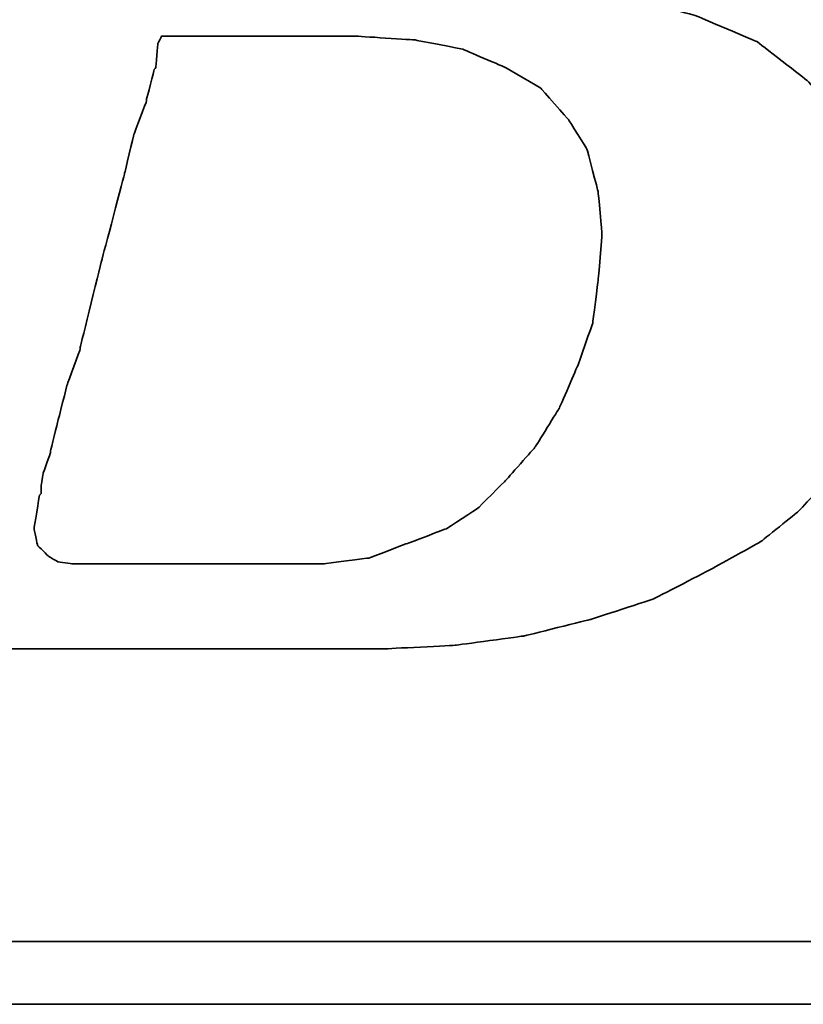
# Model space of a CAD drawing. Header units: millimetres. Extents: x 560 to 1081, y 594 to 775.
# Tile 26 of 50: x 927.02 to 931.36, y 646.38 to 651.82. Entities that reach past the tile are written whole.
import ezdxf

# ---------------------------------------------------------------- set-up
doc = ezdxf.new("R2010")
doc.units = ezdxf.units.MM
doc.layers.add('DIM', color=4, linetype='Continuous')
doc.layers.add('layer 1', color=7, linetype='Continuous')

# ---------------------------------------------------------------- blocks, each defined once
blk = doc.blocks.new('TBI MOTION logo(完整正式版)')
at = {"layer": 'layer 1', "color": 22, "lineweight": 35}
for points, knots in [([(-64.65375, -6.86375), (-64.65375, -6.86375), (-64.84375, -7.29625), (-64.84375, -7.29625), (-64.84375, -7.29625), (-64.84375, -7.29625), (-64.86875, -7.34375), (-64.86875, -7.34375), (-64.86875, -7.34375), (-64.86875, -7.34375), (-64.86875, -7.36875), (-64.86875, -7.36875), (-64.86875, -7.36875), (-64.86875, -7.36875), (-65.15375, -7.65375), (-65.15375, -7.65375), (-65.15375, -7.65375), (-65.15375, -7.65375), (-65.17875, -7.65375), (-65.17875, -7.65375), (-65.17875, -7.65375), (-65.17875, -7.65375), (-65.20375, -7.67875), (-65.20375, -7.67875), (-65.20375, -7.67875), (-65.20375, -7.67875), (-65.58875, -7.87125), (-65.58875, -7.87125), (-65.58875, -7.87125), (-65.58875, -7.87125), (-65.63375, -7.87125), (-65.63375, -7.87125), (-65.63375, -7.87125), (-65.63375, -7.87125), (-65.65875, -7.89375), (-65.65875, -7.89375), (-65.65875, -7.89375), (-65.65875, -7.89375), (-66.09375, -7.94375), (-66.09375, -7.94375), (-66.09375, -7.94375), (-66.09375, -7.94375), (-66.11375, -7.94375), (-66.11375, -7.94375), (-66.11375, -7.94375), (-66.11375, -7.94375), (-66.16375, -7.94375), (-66.16375, -7.94375), (-66.16375, -7.94375), (-66.16375, -7.94375), (-66.30875, -7.94375), (-66.30875, -7.94375), (-66.30875, -7.94375), (-66.30875, -7.94375), (-66.69375, -7.94375), (-66.69375, -7.94375), (-66.69375, -7.94375), (-66.69375, -7.94375), (-67.07375, -7.94375), (-67.07375, -7.94375), (-67.07375, -7.94375), (-67.07375, -7.94375), (-67.12375, -7.94375), (-67.12375, -7.94375), (-67.12375, -7.94375), (-67.12375, -7.94375), (-67.12375, -7.96625), (-67.12375, -7.96625), (-67.12375, -7.96625), (-67.12375, -7.96625), (-67.14875, -7.99125), (-67.14875, -7.99125), (-67.14875, -7.99125), (-67.14875, -7.99125), (-67.24375, -8.34875), (-67.24375, -8.34875), (-67.24375, -8.34875), (-67.24375, -8.34875), (-67.31375, -8.68625), (-67.31375, -8.68625), (-67.31375, -8.68625), (-67.31375, -8.68625), (-67.26875, -8.68625), (-67.26875, -8.68625), (-67.26875, -8.68625), (-67.26875, -8.68625), (-67.07375, -8.68625), (-67.07375, -8.68625), (-67.07375, -8.68625), (-67.07375, -8.68625), (-66.54875, -8.68625), (-66.54875, -8.68625), (-66.54875, -8.68625), (-66.54875, -8.68625), (-65.82625, -8.68625), (-65.82625, -8.68625), (-65.82625, -8.68625), (-65.82625, -8.68625), (-65.01375, -8.68625), (-65.01375, -8.68625), (-65.01375, -8.68625), (-65.01375, -8.68625), (-64.05375, -8.68625), (-64.05375, -8.68625), (-64.05375, -8.68625), (-64.05375, -8.68625), (-62.08375, -8.68625), (-62.08375, -8.68625), (-62.08375, -8.68625), (-62.08375, -8.68625), (-60.06875, -8.68625), (-60.06875, -8.68625), (-60.06875, -8.68625), (-60.06875, -8.68625), (-59.10875, -8.68625), (-59.10875, -8.68625), (-59.10875, -8.68625), (-59.10875, -8.68625), (-58.29375, -8.68625), (-58.29375, -8.68625), (-58.29375, -8.68625), (-58.29375, -8.68625), (-57.57375, -8.68625), (-57.57375, -8.68625), (-57.57375, -8.68625), (-57.57375, -8.68625), (-57.04875, -8.68625), (-57.04875, -8.68625), (-57.04875, -8.68625), (-57.04875, -8.68625), (-56.85375, -8.68625), (-56.85375, -8.68625), (-56.85375, -8.68625), (-56.85375, -8.68625), (-56.70875, -8.68625), (-56.70875, -8.68625), (-56.70875, -8.68625), (-56.70875, -8.68625), (-56.61375, -8.68625), (-56.61375, -8.68625), (-56.61375, -8.68625), (-56.61375, -8.68625), (-56.56875, -8.68625), (-56.56875, -8.68625), (-56.56875, -8.68625), (-56.56875, -8.68625), (-55.65375, -8.63875), (-55.65375, -8.63875), (-55.65375, -8.63875), (-55.65375, -8.63875), (-54.76875, -8.51875), (-54.76875, -8.51875), (-54.76875, -8.51875), (-54.76875, -8.51875), (-53.90375, -8.30375), (-53.90375, -8.30375), (-53.90375, -8.30375), (-53.90375, -8.30375), (-53.08875, -8.03875), (-53.08875, -8.03875), (-53.08875, -8.03875), (-53.08875, -8.03875), (-52.34375, -7.65375), (-52.34375, -7.65375), (-52.34375, -7.65375), (-52.34375, -7.65375), (-51.69875, -7.29625), (-51.69875, -7.29625), (-51.69875, -7.29625), (-51.69875, -7.29625), (-51.21875, -6.91125), (-51.21875, -6.91125), (-51.21875, -6.91125), (-51.21875, -6.91125), (-50.83375, -6.50375), (-50.83375, -6.50375), (-50.83375, -6.50375), (-50.83375, -6.50375), (-50.44875, -5.94875), (-50.44875, -5.94875), (-50.44875, -5.94875), (-50.44875, -5.94875), (-50.13875, -5.30375), (-50.13875, -5.30375), (-50.13875, -5.30375), (-50.13875, -5.30375), (-49.99375, -4.65375), (-49.99375, -4.65375), (-49.99375, -4.65375), (-49.99375, -4.65375), (-49.92375, -3.98375), (-49.92375, -3.98375), (-49.92375, -3.98375), (-49.92375, -3.98375), (-49.99375, -3.19374), (-49.99375, -3.19374), (-49.99375, -3.19374), (-49.99375, -3.19374), (-50.23374, -2.44874), (-50.23374, -2.44874), (-50.23374, -2.44874), (-50.23374, -2.44874), (-50.59375, -1.87374), (-50.59375, -1.87374), (-50.59375, -1.87374), (-50.59375, -1.87374), (-51.09875, -1.31874), (-51.09875, -1.31874), (-51.09875, -1.31874), (-51.09875, -1.31874), (-51.74375, -0.81875), (-51.74375, -0.81875), (-51.74375, -0.81875), (-51.74375, -0.81875), (-52.53875, -0.48125), (-52.53875, -0.48125), (-52.53875, -0.48125), (-52.53875, -0.48125), (-53.47375, -0.21875), (-53.47375, -0.21875), (-53.47375, -0.21875), (-53.47375, -0.21875), (-54.52875, -0.04874), (-54.52875, -0.04874), (-54.52875, -0.04874), (-54.52875, -0.04874), (-55.65375, 0.12125), (-55.65375, 0.12125), (-55.65375, 0.12125), (-55.65375, 0.12125), (-54.50375, 0.28624), (-54.50375, 0.28624), (-54.50375, 0.28624), (-54.50375, 0.28624), (-53.83375, 0.38124), (-53.83375, 0.38124), (-53.83375, 0.38124), (-53.83375, 0.38124), (-53.18375, 0.50125), (-53.18375, 0.50125), (-53.18375, 0.50125), (-53.18375, 0.50125), (-52.55875, 0.66874), (-52.55875, 0.66874), (-52.55875, 0.66874), (-52.55875, 0.66874), (-52.03375, 0.86124), (-52.03375, 0.86124), (-52.03375, 0.86124), (-52.03375, 0.86124), (-51.50374, 1.03124), (-51.50374, 1.03124), (-51.50374, 1.03124), (-51.50374, 1.03124), (-51.09875, 1.27125), (-51.09875, 1.27125), (-51.09875, 1.27125), (-51.09875, 1.27125), (-50.71375, 1.48624), (-50.71375, 1.48624), (-50.71375, 1.48624), (-50.71375, 1.48624), (-50.37625, 1.77625), (-50.37625, 1.77625), (-50.37625, 1.77625), (-50.37625, 1.77625), (-49.82375, 2.37625), (-49.82375, 2.37625), (-49.82375, 2.37625), (-49.82375, 2.37625), (-49.41875, 2.99625), (-49.41875, 2.99625), (-49.41875, 2.99625), (-49.41875, 2.99625), (-49.22375, 3.76625), (-49.22375, 3.76625), (-49.22375, 3.76625), (-49.22375, 3.76625), (-49.15375, 4.50874), (-49.15375, 4.50874), (-49.15375, 4.50874), (-49.15375, 4.50874), (-49.20375, 5.25125), (-49.20375, 5.25125), (-49.20375, 5.25125), (-49.20375, 5.25125), (-49.41875, 5.92625), (-49.41875, 5.92625), (-49.41875, 5.92625), (-49.41875, 5.92625), (-49.77875, 6.47625), (-49.77875, 6.47625), (-49.77875, 6.47625), (-49.77875, 6.47625), (-50.33125, 7.02624), (-50.33125, 7.02624), (-50.33125, 7.02624), (-50.33125, 7.02624), (-51.00125, 7.43625), (-51.00125, 7.43625), (-51.00125, 7.43625), (-51.00125, 7.43625), (-51.79375, 7.72625), (-51.79375, 7.72625), (-51.79375, 7.72625), (-51.79375, 7.72625), (-52.72875, 7.89124), (-52.72875, 7.89124), (-52.72875, 7.89124), (-52.72875, 7.89124), (-53.83375, 7.98625), (-53.83375, 7.98625), (-53.83375, 7.98625), (-53.83375, 7.98625), (-53.92875, 7.98625), (-53.92875, 7.98625), (-53.92875, 7.98625), (-53.92875, 7.98625), (-54.26375, 7.98625), (-54.26375, 7.98625), (-54.26375, 7.98625), (-54.26375, 7.98625), (-54.74375, 7.98625), (-54.74375, 7.98625), (-54.74375, 7.98625), (-54.74375, 7.98625), (-55.36875, 7.98625), (-55.36875, 7.98625), (-55.36875, 7.98625), (-55.36875, 7.98625), (-56.13375, 7.98625), (-56.13375, 7.98625), (-56.13375, 7.98625), (-56.13375, 7.98625), (-56.94875, 7.98625), (-56.94875, 7.98625), (-56.94875, 7.98625), (-56.94875, 7.98625), (-58.77625, 7.98625), (-58.77625, 7.98625), (-58.77625, 7.98625), (-58.77625, 7.98625), (-60.59875, 7.98625), (-60.59875, 7.98625), (-60.59875, 7.98625), (-60.59875, 7.98625), (-61.41375, 7.98625), (-61.41375, 7.98625), (-61.41375, 7.98625), (-61.41375, 7.98625), (-62.17875, 7.98625), (-62.17875, 7.98625), (-62.17875, 7.98625), (-62.17875, 7.98625), (-62.80375, 7.98625), (-62.80375, 7.98625), (-62.80375, 7.98625), (-62.80375, 7.98625), (-63.30625, 7.98625), (-63.30625, 7.98625), (-63.30625, 7.98625), (-63.30625, 7.98625), (-63.57375, 7.98625), (-63.57375, 7.98625), (-63.57375, 7.98625), (-63.57375, 7.98625), (-63.57375, 7.96375), (-63.57375, 7.96375), (-63.57375, 7.96375), (-63.57375, 7.96375), (-63.59875, 7.94125), (-63.59875, 7.94125), (-63.59875, 7.94125), (-63.59875, 7.94125), (-63.69375, 7.55625), (-63.69375, 7.55625), (-63.69375, 7.55625), (-63.69375, 7.55625), (-63.76375, 7.24624), (-63.76375, 7.24624), (-63.76375, 7.24624), (-63.76375, 7.24624), (-63.23875, 7.24624), (-63.23875, 7.24624), (-63.23875, 7.24624), (-63.23875, 7.24624), (-62.75875, 7.24624), (-62.75875, 7.24624), (-62.75875, 7.24624), (-62.75875, 7.24624), (-62.61125, 7.24624), (-62.61125, 7.24624), (-62.61125, 7.24624), (-62.61125, 7.24624), (-62.56625, 7.24624), (-62.56625, 7.24624), (-62.56625, 7.24624), (-62.56625, 7.24624), (-62.22875, 7.24624), (-62.22875, 7.24624), (-62.22875, 7.24624), (-62.22875, 7.24624), (-62.20375, 7.24624), (-62.20375, 7.24624), (-62.20375, 7.24624), (-62.20375, 7.24624), (-62.17875, 7.21875), (-62.17875, 7.21875), (-62.17875, 7.21875), (-62.17875, 7.21875), (-61.96375, 7.17125), (-61.96375, 7.17125), (-61.96375, 7.17125), (-61.96375, 7.17125), (-61.72375, 7.12624), (-61.72375, 7.12624), (-61.72375, 7.12624), (-61.72375, 7.12624), (-61.70375, 7.12624), (-61.70375, 7.12624), (-61.70375, 7.12624), (-61.70375, 7.12624), (-61.55875, 7.07624), (-61.55875, 7.07624), (-61.55875, 7.07624), (-61.55875, 7.07624), (-61.50875, 7.07624), (-61.50875, 7.07624), (-61.50875, 7.07624), (-61.50875, 7.07624), (-61.48375, 7.02624), (-61.48375, 7.02624), (-61.48375, 7.02624), (-61.48375, 7.02624), (-61.31875, 6.83375), (-61.31875, 6.83375), (-61.31875, 6.83375), (-61.31875, 6.83375), (-61.29375, 6.81125), (-61.29375, 6.81125), (-61.29375, 6.81125), (-61.29375, 6.81125), (-61.29375, 6.78625), (-61.29375, 6.78625), (-61.29375, 6.78625), (-61.29375, 6.78625), (-61.19875, 6.50124), (-61.19875, 6.50124), (-61.19875, 6.50124), (-61.19875, 6.50124), (-61.17375, 6.45124), (-61.17375, 6.45124), (-61.17375, 6.45124), (-61.17375, 6.45124), (-61.19875, 6.40625), (-61.19875, 6.40625), (-61.19875, 6.40625), (-61.19875, 6.40625), (-61.26875, 5.99624), (-61.26875, 5.99624), (-61.26875, 5.99624), (-61.26875, 5.99624), (-61.26875, 5.85125), (-61.26875, 5.85125), (-61.26875, 5.85125), (-61.26875, 5.85125), (-61.26875, 5.82625), (-61.26875, 5.82625), (-61.26875, 5.82625), (-61.26875, 5.82625), (-61.29375, 5.80625), (-61.29375, 5.80625), (-61.29375, 5.80625), (-61.29375, 5.80625), (-61.34125, 5.66125), (-61.34125, 5.66125), (-61.34125, 5.66125), (-61.34125, 5.66125), (-61.41375, 5.44625), (-61.41375, 5.44625), (-61.41375, 5.44625), (-61.41375, 5.44625), (-61.48375, 5.15625), (-61.48375, 5.15625), (-61.48375, 5.15625), (-61.48375, 5.15625), (-61.58375, 4.82124), (-61.58375, 4.82124), (-61.58375, 4.82124), (-61.58375, 4.82124), (-61.79875, 4.00375), (-61.79875, 4.00375), (-61.79875, 4.00375), (-61.79875, 4.00375), (-62.05875, 2.99625), (-62.05875, 2.99625), (-62.05875, 2.99625), (-62.05875, 2.99625), (-62.34875, 1.91625), (-62.34875, 1.91625), (-62.34875, 1.91625), (-62.34875, 1.91625), (-62.97375, -0.41124), (-62.97375, -0.41124), (-62.97375, -0.41124), (-62.97375, -0.41124), (-63.59875, -2.75875), (-63.59875, -2.75875), (-63.59875, -2.75875), (-63.59875, -2.75875), (-63.88375, -3.86374), (-63.88375, -3.86374), (-63.88375, -3.86374), (-63.88375, -3.86374), (-64.14875, -4.82374), (-64.14875, -4.82374), (-64.14875, -4.82374), (-64.14875, -4.82374), (-64.36375, -5.64125), (-64.36375, -5.64125), (-64.36375, -5.64125), (-64.36375, -5.64125), (-64.43625, -5.97625), (-64.43625, -5.97625), (-64.43625, -5.97625), (-64.43625, -5.97625), (-64.50875, -6.28625), (-64.50875, -6.28625), (-64.50875, -6.28625), (-64.50875, -6.28625), (-64.50875, -6.30875), (-64.50875, -6.30875), (-64.50875, -6.30875), (-64.50875, -6.30875), (-64.57875, -6.50375), (-64.57875, -6.50375), (-64.57875, -6.50375), (-64.57875, -6.50375), (-64.62875, -6.69625), (-64.62875, -6.69625), (-64.62875, -6.69625), (-64.62875, -6.69625), (-64.62875, -6.76875), (-64.62875, -6.76875), (-64.62875, -6.76875), (-64.62875, -6.76875), (-64.62875, -6.81375), (-64.62875, -6.81375), (-64.62875, -6.81375), (-64.62875, -6.81375), (-64.62875, -6.83875), (-64.62875, -6.83875), (-64.62875, -6.83875), (-64.62875, -6.83875), (-64.65375, -6.86375), (-64.65375, -6.86375)], [0, 0, 0, 0, 0.00719424, 0.00719424, 0.00719424, 0.00719425, 0.01438849, 0.01438849, 0.01438849, 0.0143885, 0.02158273, 0.02158273, 0.02158273, 0.02158274, 0.02877698, 0.02877698, 0.02877698, 0.02877699, 0.03597122, 0.03597122, 0.03597122, 0.03597123, 0.04316547, 0.04316547, 0.04316547, 0.04316548, 0.05035971, 0.05035971, 0.05035971, 0.05035972, 0.05755396, 0.05755396, 0.05755396, 0.05755397, 0.0647482, 0.0647482, 0.0647482, 0.06474821, 0.07194245, 0.07194245, 0.07194245, 0.07194246, 0.07913669, 0.07913669, 0.07913669, 0.0791367, 0.08633094, 0.08633094, 0.08633094, 0.08633095, 0.09352518, 0.09352518, 0.09352518, 0.09352519, 0.10071942, 0.10071942, 0.10071942, 0.10071943, 0.10791367, 0.10791367, 0.10791367, 0.10791368, 0.11510791, 0.11510791, 0.11510791, 0.11510792, 0.12230216, 0.12230216, 0.12230216, 0.12230217, 0.1294964, 0.1294964, 0.1294964, 0.12949641, 0.13669065, 0.13669065, 0.13669065, 0.13669066, 0.14388489, 0.14388489, 0.14388489, 0.1438849, 0.15107914, 0.15107914, 0.15107914, 0.15107915, 0.15827338, 0.15827338, 0.15827338, 0.15827339, 0.16546763, 0.16546763, 0.16546763, 0.16546764, 0.17266187, 0.17266187, 0.17266187, 0.17266188, 0.17985612, 0.17985612, 0.17985612, 0.17985613, 0.18705036, 0.18705036, 0.18705036, 0.18705037, 0.1942446, 0.1942446, 0.1942446, 0.19424461, 0.20143885, 0.20143885, 0.20143885, 0.20143886, 0.20863309, 0.20863309, 0.20863309, 0.2086331, 0.21582734, 0.21582734, 0.21582734, 0.21582735, 0.22302158, 0.22302158, 0.22302158, 0.22302159, 0.23021583, 0.23021583, 0.23021583, 0.23021584, 0.23741007, 0.23741007, 0.23741007, 0.23741008, 0.24460432, 0.24460432, 0.24460432, 0.24460433, 0.25179856, 0.25179856, 0.25179856, 0.25179857, 0.25899281, 0.25899281, 0.25899281, 0.25899282, 0.26618705, 0.26618705, 0.26618705, 0.26618706, 0.27338129, 0.27338129, 0.27338129, 0.2733813, 0.28057554, 0.28057554, 0.28057554, 0.28057555, 0.28776978, 0.28776978, 0.28776978, 0.28776979, 0.29496403, 0.29496403, 0.29496403, 0.29496404, 0.30215827, 0.30215827, 0.30215827, 0.30215828, 0.30935252, 0.30935252, 0.30935252, 0.30935253, 0.31654676, 0.31654676, 0.31654676, 0.31654677, 0.32374101, 0.32374101, 0.32374101, 0.32374102, 0.33093525, 0.33093525, 0.33093525, 0.33093526, 0.3381295, 0.3381295, 0.3381295, 0.33812951, 0.34532374, 0.34532374, 0.34532374, 0.34532375, 0.35251799, 0.35251799, 0.35251799, 0.352518, 0.35971223, 0.35971223, 0.35971223, 0.35971224, 0.36690647, 0.36690647, 0.36690647, 0.36690648, 0.37410072, 0.37410072, 0.37410072, 0.37410073, 0.38129496, 0.38129496, 0.38129496, 0.38129497, 0.38848921, 0.38848921, 0.38848921, 0.38848922, 0.39568345, 0.39568345, 0.39568345, 0.39568346, 0.4028777, 0.4028777, 0.4028777, 0.40287771, 0.41007194, 0.41007194, 0.41007194, 0.41007195, 0.41726619, 0.41726619, 0.41726619, 0.4172662, 0.42446043, 0.42446043, 0.42446043, 0.42446044, 0.43165468, 0.43165468, 0.43165468, 0.43165469, 0.43884892, 0.43884892, 0.43884892, 0.43884893, 0.44604317, 0.44604317, 0.44604317, 0.44604318, 0.45323741, 0.45323741, 0.45323741, 0.45323742, 0.46043165, 0.46043165, 0.46043165, 0.46043166, 0.4676259, 0.4676259, 0.4676259, 0.46762591, 0.47482014, 0.47482014, 0.47482014, 0.47482015, 0.48201439, 0.48201439, 0.48201439, 0.4820144, 0.48920863, 0.48920863, 0.48920863, 0.48920864, 0.49640288, 0.49640288, 0.49640288, 0.49640289, 0.50359712, 0.50359712, 0.50359712, 0.50359713, 0.51079137, 0.51079137, 0.51079137, 0.51079138, 0.51798561, 0.51798561, 0.51798561, 0.51798562, 0.52517986, 0.52517986, 0.52517986, 0.52517987, 0.5323741, 0.5323741, 0.5323741, 0.53237411, 0.53956835, 0.53956835, 0.53956835, 0.53956836, 0.54676259, 0.54676259, 0.54676259, 0.5467626, 0.55395683, 0.55395683, 0.55395683, 0.55395684, 0.56115108, 0.56115108, 0.56115108, 0.56115109, 0.56834532, 0.56834532, 0.56834532, 0.56834533, 0.57553957, 0.57553957, 0.57553957, 0.57553958, 0.58273381, 0.58273381, 0.58273381, 0.58273382, 0.58992806, 0.58992806, 0.58992806, 0.58992807, 0.5971223, 0.5971223, 0.5971223, 0.59712231, 0.60431655, 0.60431655, 0.60431655, 0.60431656, 0.61151079, 0.61151079, 0.61151079, 0.6115108, 0.61870504, 0.61870504, 0.61870504, 0.61870505, 0.62589928, 0.62589928, 0.62589928, 0.62589929, 0.63309353, 0.63309353, 0.63309353, 0.63309354, 0.64028777, 0.64028777, 0.64028777, 0.64028778, 0.64748201, 0.64748201, 0.64748201, 0.64748202, 0.65467626, 0.65467626, 0.65467626, 0.65467627, 0.6618705, 0.6618705, 0.6618705, 0.66187051, 0.66906475, 0.66906475, 0.66906475, 0.66906476, 0.67625899, 0.67625899, 0.67625899, 0.676259, 0.68345324, 0.68345324, 0.68345324, 0.68345325, 0.69064748, 0.69064748, 0.69064748, 0.69064749, 0.69784173, 0.69784173, 0.69784173, 0.69784174, 0.70503597, 0.70503597, 0.70503597, 0.70503598, 0.71223022, 0.71223022, 0.71223022, 0.71223023, 0.71942446, 0.71942446, 0.71942446, 0.71942447, 0.72661871, 0.72661871, 0.72661871, 0.72661872, 0.73381295, 0.73381295, 0.73381295, 0.73381296, 0.74100719, 0.74100719, 0.74100719, 0.7410072, 0.74820144, 0.74820144, 0.74820144, 0.74820145, 0.75539568, 0.75539568, 0.75539568, 0.75539569, 0.76258993, 0.76258993, 0.76258993, 0.76258994, 0.76978417, 0.76978417, 0.76978417, 0.76978418, 0.77697842, 0.77697842, 0.77697842, 0.77697843, 0.78417266, 0.78417266, 0.78417266, 0.78417267, 0.79136691, 0.79136691, 0.79136691, 0.79136692, 0.79856115, 0.79856115, 0.79856115, 0.79856116, 0.8057554, 0.8057554, 0.8057554, 0.80575541, 0.81294964, 0.81294964, 0.81294964, 0.81294965, 0.82014388, 0.82014388, 0.82014388, 0.82014389, 0.82733813, 0.82733813, 0.82733813, 0.82733814, 0.83453237, 0.83453237, 0.83453237, 0.83453238, 0.84172662, 0.84172662, 0.84172662, 0.84172663, 0.84892086, 0.84892086, 0.84892086, 0.84892087, 0.85611511, 0.85611511, 0.85611511, 0.85611512, 0.86330935, 0.86330935, 0.86330935, 0.86330936, 0.8705036, 0.8705036, 0.8705036, 0.87050361, 0.87769784, 0.87769784, 0.87769784, 0.87769785, 0.88489209, 0.88489209, 0.88489209, 0.8848921, 0.89208633, 0.89208633, 0.89208633, 0.89208634, 0.89928058, 0.89928058, 0.89928058, 0.89928059, 0.90647482, 0.90647482, 0.90647482, 0.90647483, 0.91366906, 0.91366906, 0.91366906, 0.91366907, 0.92086331, 0.92086331, 0.92086331, 0.92086332, 0.92805755, 0.92805755, 0.92805755, 0.92805756, 0.9352518, 0.9352518, 0.9352518, 0.93525181, 0.94244604, 0.94244604, 0.94244604, 0.94244605, 0.94964029, 0.94964029, 0.94964029, 0.9496403, 0.95683453, 0.95683453, 0.95683453, 0.95683454, 0.96402878, 0.96402878, 0.96402878, 0.96402879, 0.97122302, 0.97122302, 0.97122302, 0.97122303, 0.97841727, 0.97841727, 0.97841727, 0.97841728, 0.98561151, 0.98561151, 0.98561151, 0.98561152, 0.99280576, 0.99280576, 0.99280576, 0.99280577, 1, 1, 1, 1]), ([(-61.03125, -6.57375), (-61.03125, -6.57375), (-61.03125, -6.67125), (-61.03125, -6.67125), (-61.03125, -6.67125), (-61.03125, -6.67125), (-61.05375, -6.69625), (-61.05375, -6.69625), (-61.05375, -6.69625), (-61.05375, -6.69625), (-61.12375, -7.12875), (-61.12375, -7.12875), (-61.12375, -7.12875), (-61.12375, -7.12875), (-61.07875, -7.34375), (-61.07875, -7.34375), (-61.07875, -7.34375), (-61.07875, -7.34375), (-60.93375, -7.48875), (-60.93375, -7.48875), (-60.93375, -7.48875), (-60.93375, -7.48875), (-60.81375, -7.55625), (-60.81375, -7.55625), (-60.81375, -7.55625), (-60.81375, -7.55625), (-60.62375, -7.58375), (-60.62375, -7.58375), (-60.62375, -7.58375), (-60.62375, -7.58375), (-60.30875, -7.58375), (-60.30875, -7.58375), (-60.30875, -7.58375), (-60.30875, -7.58375), (-59.97375, -7.58375), (-59.97375, -7.58375), (-59.97375, -7.58375), (-59.97375, -7.58375), (-59.87875, -7.58375), (-59.87875, -7.58375), (-59.87875, -7.58375), (-59.87875, -7.58375), (-59.63625, -7.58375), (-59.63625, -7.58375), (-59.63625, -7.58375), (-59.63625, -7.58375), (-58.96875, -7.58375), (-58.96875, -7.58375), (-58.96875, -7.58375), (-58.96875, -7.58375), (-58.29375, -7.58375), (-58.29375, -7.58375), (-58.29375, -7.58375), (-58.29375, -7.58375), (-58.05375, -7.58375), (-58.05375, -7.58375), (-58.05375, -7.58375), (-58.05375, -7.58375), (-57.98375, -7.58375), (-57.98375, -7.58375), (-57.98375, -7.58375), (-57.98375, -7.58375), (-57.35875, -7.58375), (-57.35875, -7.58375), (-57.35875, -7.58375), (-57.35875, -7.58375), (-56.78375, -7.50875), (-56.78375, -7.50875), (-56.78375, -7.50875), (-56.78375, -7.50875), (-56.27875, -7.31875), (-56.27875, -7.31875), (-56.27875, -7.31875), (-56.27875, -7.31875), (-55.77375, -7.12875), (-55.77375, -7.12875), (-55.77375, -7.12875), (-55.77375, -7.12875), (-55.36875, -6.86375), (-55.36875, -6.86375), (-55.36875, -6.86375), (-55.36875, -6.86375), (-55.00875, -6.50375), (-55.00875, -6.50375), (-55.00875, -6.50375), (-55.00875, -6.50375), (-54.62375, -6.06875), (-54.62375, -6.06875), (-54.62375, -6.06875), (-54.62375, -6.06875), (-54.31375, -5.56875), (-54.31375, -5.56875), (-54.31375, -5.56875), (-54.31375, -5.56875), (-54.07375, -5.01625), (-54.07375, -5.01625), (-54.07375, -5.01625), (-54.07375, -5.01625), (-53.87875, -4.46374), (-53.87875, -4.46374), (-53.87875, -4.46374), (-53.87875, -4.46374), (-53.80875, -3.91375), (-53.80875, -3.91375), (-53.80875, -3.91375), (-53.80875, -3.91375), (-53.75875, -3.31375), (-53.75875, -3.31375), (-53.75875, -3.31375), (-53.75875, -3.31375), (-53.80875, -2.75875), (-53.80875, -2.75875), (-53.80875, -2.75875), (-53.80875, -2.75875), (-53.95375, -2.20875), (-53.95375, -2.20875), (-53.95375, -2.20875), (-53.95375, -2.20875), (-54.19375, -1.82625), (-54.19375, -1.82625), (-54.19375, -1.82625), (-54.19375, -1.82625), (-54.55375, -1.41875), (-54.55375, -1.41875), (-54.55375, -1.41875), (-54.55375, -1.41875), (-55.00875, -1.15125), (-55.00875, -1.15125), (-55.00875, -1.15125), (-55.00875, -1.15125), (-55.56125, -0.91375), (-55.56125, -0.91375), (-55.56125, -0.91375), (-55.56125, -0.91375), (-56.18125, -0.79375), (-56.18125, -0.79375), (-56.18125, -0.79375), (-56.18125, -0.79375), (-56.94875, -0.74374), (-56.94875, -0.74374), (-56.94875, -0.74374), (-56.94875, -0.74374), (-56.99875, -0.74374), (-56.99875, -0.74374), (-56.99875, -0.74374), (-56.99875, -0.74374), (-57.09375, -0.74374), (-57.09375, -0.74374), (-57.09375, -0.74374), (-57.09375, -0.74374), (-57.38375, -0.74374), (-57.38375, -0.74374), (-57.38375, -0.74374), (-57.38375, -0.74374), (-57.76875, -0.74374), (-57.76875, -0.74374), (-57.76875, -0.74374), (-57.76875, -0.74374), (-58.24625, -0.74374), (-58.24625, -0.74374), (-58.24625, -0.74374), (-58.24625, -0.74374), (-58.72875, -0.74374), (-58.72875, -0.74374), (-58.72875, -0.74374), (-58.72875, -0.74374), (-59.20875, -0.74374), (-59.20875, -0.74374), (-59.20875, -0.74374), (-59.20875, -0.74374), (-59.46875, -0.74374), (-59.46875, -0.74374), (-59.46875, -0.74374), (-59.46875, -0.74374), (-59.51625, -0.83875), (-59.51625, -0.83875), (-59.51625, -0.83875), (-59.51625, -0.83875), (-59.54375, -1.15125), (-59.54375, -1.15125), (-59.54375, -1.15125), (-59.54375, -1.15125), (-59.56375, -1.17874), (-59.56375, -1.17874), (-59.56375, -1.17874), (-59.56375, -1.17874), (-59.66375, -1.55875), (-59.66375, -1.55875), (-59.66375, -1.55875), (-59.66375, -1.55875), (-59.66375, -1.58375), (-59.66375, -1.58375), (-59.66375, -1.58375), (-59.66375, -1.58375), (-59.82875, -2.01874), (-59.82875, -2.01874), (-59.82875, -2.01874), (-59.82875, -2.01874), (-59.94875, -2.52125), (-59.94875, -2.52125), (-59.94875, -2.52125), (-59.94875, -2.52125), (-60.23875, -3.62375), (-60.23875, -3.62375), (-60.23875, -3.62375), (-60.23875, -3.62375), (-60.52375, -4.77624), (-60.52375, -4.77624), (-60.52375, -4.77624), (-60.52375, -4.77624), (-60.52375, -4.79874), (-60.52375, -4.79874), (-60.52375, -4.79874), (-60.52375, -4.79874), (-60.69125, -5.25375), (-60.69125, -5.25375), (-60.69125, -5.25375), (-60.69125, -5.25375), (-60.81375, -5.73625), (-60.81375, -5.73625), (-60.81375, -5.73625), (-60.81375, -5.73625), (-60.90875, -6.11875), (-60.90875, -6.11875), (-60.90875, -6.11875), (-60.90875, -6.11875), (-60.90875, -6.14375), (-60.90875, -6.14375), (-60.90875, -6.14375), (-60.90875, -6.14375), (-61.00375, -6.40875), (-61.00375, -6.40875), (-61.00375, -6.40875), (-61.00375, -6.40875), (-61.03125, -6.57375), (-61.03125, -6.57375)], [0, 0, 0, 0, 0.01694915, 0.01694915, 0.01694915, 0.01694916, 0.03389831, 0.03389831, 0.03389831, 0.03389832, 0.05084746, 0.05084746, 0.05084746, 0.05084747, 0.06779661, 0.06779661, 0.06779661, 0.06779662, 0.08474576, 0.08474576, 0.08474576, 0.08474577, 0.10169492, 0.10169492, 0.10169492, 0.10169493, 0.11864407, 0.11864407, 0.11864407, 0.11864408, 0.13559322, 0.13559322, 0.13559322, 0.13559323, 0.15254237, 0.15254237, 0.15254237, 0.15254238, 0.16949153, 0.16949153, 0.16949153, 0.16949154, 0.18644068, 0.18644068, 0.18644068, 0.18644069, 0.20338983, 0.20338983, 0.20338983, 0.20338984, 0.22033898, 0.22033898, 0.22033898, 0.22033899, 0.23728814, 0.23728814, 0.23728814, 0.23728815, 0.25423729, 0.25423729, 0.25423729, 0.2542373, 0.27118644, 0.27118644, 0.27118644, 0.27118645, 0.28813559, 0.28813559, 0.28813559, 0.2881356, 0.30508475, 0.30508475, 0.30508475, 0.30508476, 0.3220339, 0.3220339, 0.3220339, 0.32203391, 0.33898305, 0.33898305, 0.33898305, 0.33898306, 0.3559322, 0.3559322, 0.3559322, 0.35593221, 0.37288136, 0.37288136, 0.37288136, 0.37288137, 0.38983051, 0.38983051, 0.38983051, 0.38983052, 0.40677966, 0.40677966, 0.40677966, 0.40677967, 0.42372881, 0.42372881, 0.42372881, 0.42372882, 0.44067797, 0.44067797, 0.44067797, 0.44067798, 0.45762712, 0.45762712, 0.45762712, 0.45762713, 0.47457627, 0.47457627, 0.47457627, 0.47457628, 0.49152542, 0.49152542, 0.49152542, 0.49152543, 0.50847458, 0.50847458, 0.50847458, 0.50847459, 0.52542373, 0.52542373, 0.52542373, 0.52542374, 0.54237288, 0.54237288, 0.54237288, 0.54237289, 0.55932203, 0.55932203, 0.55932203, 0.55932204, 0.57627119, 0.57627119, 0.57627119, 0.5762712, 0.59322034, 0.59322034, 0.59322034, 0.59322035, 0.61016949, 0.61016949, 0.61016949, 0.6101695, 0.62711864, 0.62711864, 0.62711864, 0.62711865, 0.6440678, 0.6440678, 0.6440678, 0.64406781, 0.66101695, 0.66101695, 0.66101695, 0.66101696, 0.6779661, 0.6779661, 0.6779661, 0.67796611, 0.69491525, 0.69491525, 0.69491525, 0.69491526, 0.71186441, 0.71186441, 0.71186441, 0.71186442, 0.72881356, 0.72881356, 0.72881356, 0.72881357, 0.74576271, 0.74576271, 0.74576271, 0.74576272, 0.76271186, 0.76271186, 0.76271186, 0.76271187, 0.77966102, 0.77966102, 0.77966102, 0.77966103, 0.79661017, 0.79661017, 0.79661017, 0.79661018, 0.81355932, 0.81355932, 0.81355932, 0.81355933, 0.83050847, 0.83050847, 0.83050847, 0.83050848, 0.84745763, 0.84745763, 0.84745763, 0.84745764, 0.86440678, 0.86440678, 0.86440678, 0.86440679, 0.88135593, 0.88135593, 0.88135593, 0.88135594, 0.89830508, 0.89830508, 0.89830508, 0.89830509, 0.91525424, 0.91525424, 0.91525424, 0.91525425, 0.93220339, 0.93220339, 0.93220339, 0.9322034, 0.94915254, 0.94915254, 0.94915254, 0.94915255, 0.96610169, 0.96610169, 0.96610169, 0.9661017, 0.98305085, 0.98305085, 0.98305085, 0.98305086, 1, 1, 1, 1]), ([(75.90875, -9.47875), (75.90875, -9.47875), (75.90875, -12.28625), (75.90875, -12.28625), (75.90875, -12.28625), (75.90875, -12.28625), (75.90875, -12.47875), (75.90875, -12.47875), (75.90875, -12.47875), (75.90875, -12.47875), (75.71625, -12.47875), (75.71625, -12.47875), (75.71625, -12.47875), (75.71625, -12.47875), (-88.32875, -12.47875), (-88.32875, -12.47875), (-88.32875, -12.47875), (-88.32875, -12.47875), (-88.32875, -13.29375), (-88.32875, -13.29375), (-88.32875, -13.29375), (-88.32875, -13.29375), (82.89125, -13.29375), (82.89125, -13.29375), (82.89125, -13.29375), (82.89125, -13.29375), (75.90875, -9.47875), (75.90875, -9.47875)], [0, 0, 0, 0, 0.14285714, 0.14285714, 0.14285714, 0.14285715, 0.28571429, 0.28571429, 0.28571429, 0.2857143, 0.42857143, 0.42857143, 0.42857143, 0.42857144, 0.57142857, 0.57142857, 0.57142857, 0.57142858, 0.71428571, 0.71428571, 0.71428571, 0.71428572, 0.85714286, 0.85714286, 0.85714286, 0.85714287, 1, 1, 1, 1])]:
    blk.add_open_spline(points, degree=3, knots=knots, dxfattribs=at)

msp = doc.modelspace()

# ---------------------------------------------------------------- block references
at = {"layer": 'DIM', "color": 7, "xscale": 0.4268962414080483, "yscale": 0.4268962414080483, "zscale": 0.4268962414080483}
msp.add_blockref('TBI MOTION logo(完整正式版)', (953.1938, 652.0504), dxfattribs=at)

doc.saveas('drawing.dxf')
